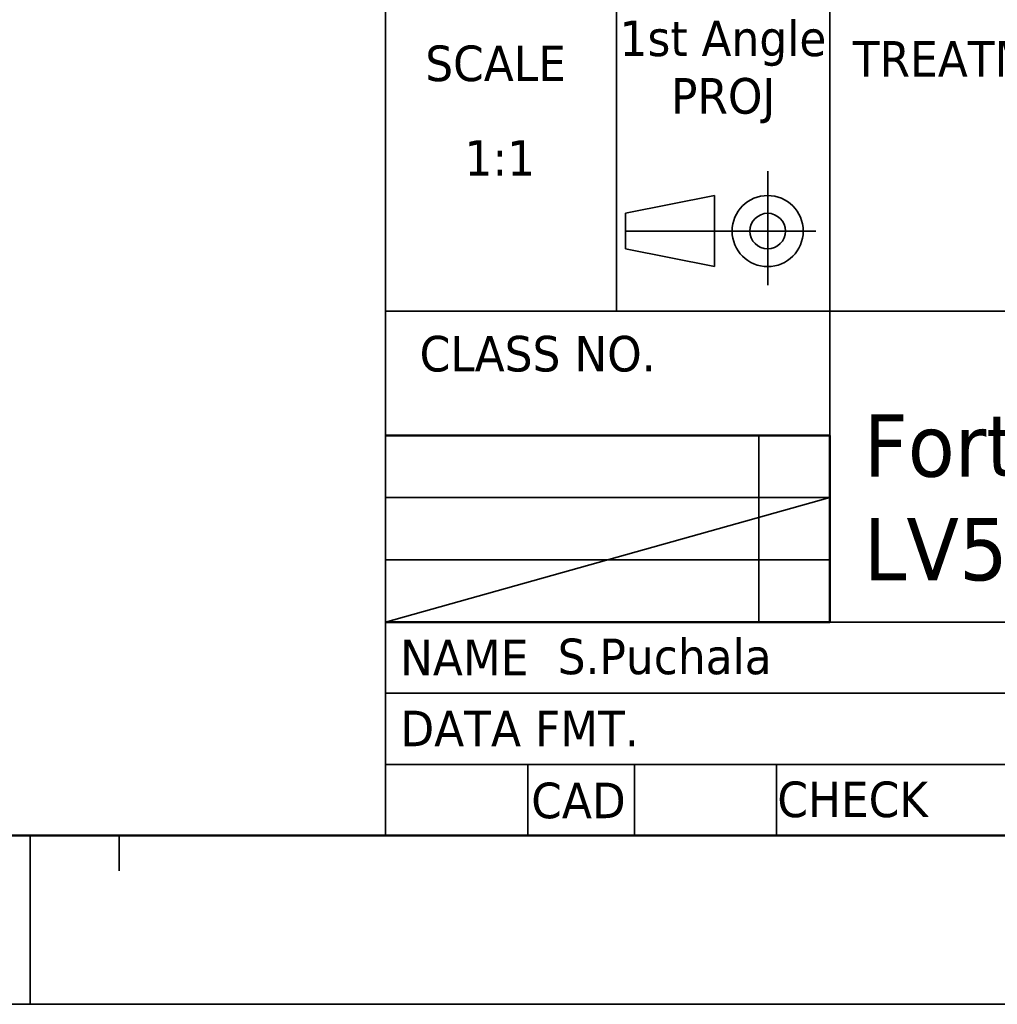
# Model space of a CAD drawing. Header units: millimetres. Extents: x 0 to 420, y 0 to 296.
# Tile 6 of 19: x 209 to 264, y 0 to 56. Entities that reach past the tile are written whole.
import ezdxf
from ezdxf.enums import TextEntityAlignment as Align

# ---------------------------------------------------------------- set-up
doc = ezdxf.new("R2010")
doc.units = ezdxf.units.MM
doc.layers.get('0').update_dxf_attribs({"lineweight": 25})
doc.layers.add('Sketch Geometry(ISO)', color=7, linetype='Continuous', lineweight=50)
doc.layers.add('Symbols(ISO)', color=7, linetype='Continuous', lineweight=25)
doc.styles.add('LG.Philips.Title', font='verdana.ttf', dxfattribs={"width": 0.9})
doc.styles.add('Text Style43', font='verdana.ttf', dxfattribs={"width": 0.9})
doc.styles.add('Text Style45', font='verdana.ttf', dxfattribs={"width": 0.9})
doc.styles.add('Text Style46', font='verdana.ttf', dxfattribs={"width": 0.9})
doc.styles.add('Text Style49', font='verdana.ttf', dxfattribs={"width": 0.9})
doc.styles.add('Text Style50', font='verdana.ttf', dxfattribs={"width": 0.9})

# ---------------------------------------------------------------- blocks, each defined once
blk = doc.blocks.new('Title Blocks Philips Lighting Electronics')
at = {"layer": 'Sketch Geometry(ISO)', "color": 7, "linetype": 'Continuous', "lineweight": 35}
for p, q in [((20, 86), (20, 10)), ((33, 39.5), (33, 73.5)), ((45, 73.5), (45, 32.505)), ((41.5, 40.965), (41.5, 47.374)), ((33.5, 45), (38.5, 46)), ((38.5, 46), (38.5, 42)), ((33.5, 43), (33.5, 45)), ((33.543, 44), (44.219, 44)), ((38.5, 42), (33.5, 43)), ((20, 39.5), (126, 39.5)), ((41, 22), (41, 32.505)), ((45, 29.003), (20, 29.003)), ((20, 22), (45, 29.003)), ((20, 25.502), (45, 25.502)), ((45, 22), (200, 22)), ((20, 18), (126, 18)), ((20, 14), (200, 14)), ((28, 10), (28, 14)), ((34, 14), (34, 10)), ((42, 10), (42, 14)), ((20, 10), (200, 10))]:
    blk.add_line(p, q, dxfattribs=at)
at = {"layer": 'Sketch Geometry(ISO)', "color": 1, "linetype": 'Continuous', "lineweight": 50, "true_color": 0xff0000}
for p, q in [((45, 32.505), (20, 32.505)), ((45, 32.505), (45, 22)), ((45, 22), (20, 22))]:
    blk.add_line(p, q, dxfattribs=at)
at = {"layer": 'Sketch Geometry(ISO)', "color": 7, "linetype": 'Continuous', "lineweight": 35}
for radius in [2, 1]:
    blk.add_circle((41.5, 44), radius, dxfattribs=at)
at = {"layer": 'Symbols(ISO)', "color": 7, "char_height": 2, "style": 'LG.Philips.Title'}
for s, insert, width, attachment_point in [('\\fVerdana|b0|i0;\\H2.0000;1st Angle', (38.984, 54.559), 11.65388, 5), ('\\fVerdana|b0|i0;\\H2.0000;PROJ', (38.997, 51.334), 11.75511, 5), ('\\fVerdana|b0|i0;\\H2.0000; NAME', (20.026, 20.008), 9.40409, 4), ('\\fVerdana|b0|i0;\\H2.0000; DATA FMT.', (20.046, 16.018), 15.41361, 4), ('\\fVerdana|b0|i0;\\H2.0000;CAD', (28.194, 11.951), 5.60516, 4), ('\\fVerdana|b0|i0;\\H2.0000;CHECK', (42.043, 12.012), 8.59102, 4)]:
    blk.add_mtext(s, dxfattribs=dict(at, insert=insert, width=width, attachment_point=attachment_point))
at = {"layer": 'Symbols(ISO)', "color": 7, "char_height": 2, "attachment_point": 7, "style": 'LG.Philips.Title'}
for s, insert in [('\\fVerdana|b0|i0;\\H2.0000;SCALE', (22.23, 52.399)), ('\\fVerdana|b0|i0;\\H2.0000;TREATMENT', (46.29, 52.69)), ('\\fVerdana|b0|i0;\\H2.0000;CLASS NO.', (21.912, 36.065))]:
    blk.add_mtext(s, dxfattribs=dict(at, insert=insert))
at = {"layer": 'Symbols(ISO)', "color": 7, "style": 'Text Style43', "width": 0.9}
for tag, p in [('<F3_ASSEMBLY_REFERENCE_ITEM_2>', (170.5, 83.886)), ('<F3_ASSEMBLY_REFERENCE_CODE_2>', (194.414, 83.851)), ('<F3_ASSEMBLY_REFERENCE_ITEM_1>', (170.465, 79.685)), ('<F3_ASSEMBLY_REFERENCE_CODE_1>', (194.42, 79.623)), ('<F3_ROUGHNESS>', (26.507, 64.469)), ('<F3_PATTERN_NO>', (175.629, 63.291)), ('<F3_REVISION_DATE_2>', (188.969, 31.988)), ('<F3_REVISION_DATE_3>', (188.969, 27.666)), ('<F3_REVISION_DATE_4>', (188.831, 23.893)), ('<F3_CAD_INDICATION>', (24.053, 11.938))]:
    blk.add_attdef(tag, text='', height=2, dxfattribs=at).set_placement(p, align=Align.MIDDLE_CENTER)
at = {"layer": 'Symbols(ISO)', "color": 7, "width": 0.9}
for tag, p, height, style in [('<F3_LINEAR_TOLERANCE_UP>_001', (82.176, 75.725), 2, 'Text Style43'), ('<F3_ANGLE_TOLERANCE_UP>_001', (113.753, 75.807), 2, 'Text Style43'), ('<F3_SCALE>_001', (24.443, 47.114), 2, 'Text Style43'), ('<F3_REVISION_DATE_1>_001', (181.547, 35.789), 2, 'Text Style43'), ('DESCRIPTION_001', (46.901, 30.187), 3.5, 'Text Style50'), ('STOCK_NUMBER_001', (134.641, 29.218), 3, 'Text Style45'), ('DESCRIPTION_002', (46.901, 24.354), 3.5, 'Text Style50'), ('DESIGNER_001', (29.683, 19.073), 2, 'Text Style43'), ('Number_of_sheets_001', (116.295, 18.982), 2, 'Text Style43'), ('Sheet_number_001', (149.986, 18.95), 2, 'Text Style43'), ('<F3_LANGUAGE_NO>_001', (167.83, 19.029), 2, 'Text Style43'), ('Sheet_Size_001', (193.054, 18.755), 2.5, 'Text Style46'), ('<F3_TITLE_BLOCK_TYPE>_001', (134.135, 18.954), 2, 'Text Style43'), ('<COST_CENTER>_001', (179.21, 18.997), 2, 'Text Style43'), ('<F3_PROGRAM>_001', (92.389, 15.005), 2, 'Text Style43'), ('CREATION_DATE_001', (65.967, 10.977), 2, 'Text Style43')]:
    blk.add_attdef(tag, p, '', height=height, dxfattribs=dict(at, style=style))
for tag, height, style, p in [('<F3_MATERIAL_DESCRIPTION_LINE_1>', 2, 'Text Style43', (50.916, 68.188)), ('<F3_MATERIAL_DESCRIPTION_LINE_2>', 2, 'Text Style43', (50.975, 64.518)), ('<F3_TREATMENT_DESCRIPTION_LINE_1>', 2, 'Text Style43', (51.181, 50.77)), ('<F3_TREATMENT_DESCRIPTION_LINE_2>', 2, 'Text Style43', (51.238, 46.96)), ('<F3_PRODUCT_DESCRIPTION_LINE_2>', 3.505, 'Text Style49', (47.47, 27.853))]:
    blk.add_attdef(tag, text='', height=height, dxfattribs=dict(at, style=style)).set_placement(p, align=Align.TOP_LEFT)
at = {"layer": 'Symbols(ISO)', "color": 7, "style": 'Text Style43', "width": 0.9}
for tag, p in [('<F3_SUPERSEEDS>', (71.006, 20.009)), ('<F3_DATA_FORMAT>', (35.878, 15.975)), ('<F3_PLATFORM>', (150.912, 15.974)), ('<F3_CHECK_NAME>', (51.653, 11.996))]:
    blk.add_attdef(tag, text='', height=2, dxfattribs=at).set_placement(p, align=Align.MIDDLE_LEFT)
blk = doc.blocks.new('Borders A3')
at = {"layer": 'Sketch Geometry(ISO)', "color": 1, "linetype": 'Continuous', "lineweight": 50, "true_color": 0xff0000}
blk.add_line((20, 10), (410, 10), dxfattribs=at)
at = {"layer": 'Sketch Geometry(ISO)', "color": 7, "linetype": 'Continuous', "lineweight": 35}
for p, q in [((210, 0.5), (210, 10)), ((215, 10), (215, 8)), ((0.5, 0.5), (419.5, 0.5))]:
    blk.add_line(p, q, dxfattribs=at)

msp = doc.modelspace()

# ---------------------------------------------------------------- block references
msp.add_blockref('Borders A3', (0, 0))
ref = msp.add_blockref('Title Blocks Philips Lighting Electronics', (210, 0))
ref.add_attrib('DESIGNER_001', 'S.Puchala', (239.683, 19.073), dxfattribs={"layer": 'Symbols(ISO)', "color": 7, "height": 2, "style": 'Text Style43', "width": 0.9})
ref.add_attrib('DESCRIPTION_001', 'Fortimo LED Line 1ft MF 9xx 3R HV', (256.901, 30.187), dxfattribs={"layer": 'Symbols(ISO)', "color": 7, "height": 3.5, "style": 'Text Style50', "width": 0.9})
ref.add_attrib('<F3_SCALE>_001', '1:1', (234.443, 47.114), dxfattribs={"layer": 'Symbols(ISO)', "color": 7, "height": 2, "style": 'Text Style43', "width": 0.9})
ref.add_attrib('DESCRIPTION_002', 'LV5', (256.901, 24.354), dxfattribs={"layer": 'Symbols(ISO)', "color": 7, "height": 3.5, "style": 'Text Style50', "width": 0.9})

doc.saveas('drawing.dxf')
